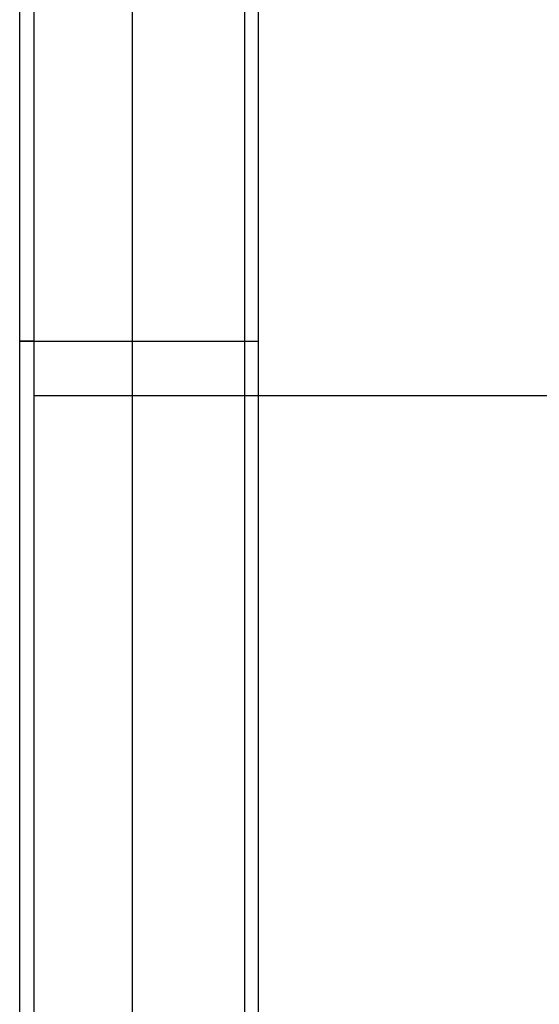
# Model space of a CAD drawing. Header units: millimetres. Extents: x -40 to 40, y -41.9 to 38.1.
# Tile 2 of 9: x -40 to -21.6, y -23.5 to 11.4. Entities that reach past the tile are written whole.
import ezdxf

# ---------------------------------------------------------------- set-up
doc = ezdxf.new("R2010")
doc.units = ezdxf.units.MM
doc.header["$MEASUREMENT"] = 0
doc.layers.add('Predefinito', color=5, linetype='Continuous')

msp = doc.modelspace()

# ---------------------------------------------------------------- linework, layer by layer
at = {"layer": 'Predefinito'}
for points in [[(-39.98374406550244, -41.40214297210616), (-39.98374406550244, 37.56534515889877)], [(-39.98348826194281, -41.40214297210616), (-39.98348826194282, 37.56534515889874)], [(-39.48374406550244, 37.56534515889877), (-39.48374406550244, -41.40214297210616)], [(-35.99948826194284, 33.58134515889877), (-35.99948826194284, -37.41814297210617)], [(-32.01548826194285, 29.5973451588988), (-32.01548826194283, -33.43414297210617)], [(-31.51574406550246, -33.43414297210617), (-31.51574406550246, 29.59734515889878)], [(-39.48374406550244, -1.918398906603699), (39.48374406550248, -1.918398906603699)], [(-31.51574406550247, -1.918398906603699), (-10.62, -1.918398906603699)]]:
    msp.add_lwpolyline(points, dxfattribs=at)
at = {"layer": 'Predefinito', "extrusion": (0, 1, 0)}
for points in [[(39.48374406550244, 0.0084569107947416), (39.50081462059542, 0.0087483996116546), (39.51786527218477, 0.0096225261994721), (39.53487613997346, 0.0110782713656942), (39.55182739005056, 0.0131139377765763), (39.56869925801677, 0.0157271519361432), (39.58547207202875, 0.0189148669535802), (39.60212627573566, 0.0226733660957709), (39.61864245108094, 0.026998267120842), (39.63500134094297, 0.0318845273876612), (39.65118387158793, 0.0373264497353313), (39.66717117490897, 0.0433176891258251), (39.68294461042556, 0.0498512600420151), (39.69848578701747, 0.0569195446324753), (39.71377658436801, 0.064514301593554), (39.72879917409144, 0.0726266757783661), (39.74353604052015, 0.0812472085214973), (39.75797000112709, 0.0903658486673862), (39.77208422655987, 0.0999719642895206), (39.78586226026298, 0.1100543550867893), (39.79928803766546, 0.1206012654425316), (39.81234590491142, 0.131600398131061), (39.82502063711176, 0.1430389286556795), (39.83729745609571, 0.1549035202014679), (39.8491620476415, 0.1671803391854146), (39.86060057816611, 0.1798550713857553), (39.87159971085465, 0.1929129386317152), (39.88214662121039, 0.2063387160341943), (39.89222901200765, 0.220116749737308), (39.90183512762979, 0.2342309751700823), (39.91095376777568, 0.2486649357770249), (39.91957430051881, 0.2634018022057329), (39.92768667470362, 0.2784243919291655), (39.9352814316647, 0.2937151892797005), (39.94234971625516, 0.3092563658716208), (39.94888328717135, 0.3250298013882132), (39.95487452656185, 0.3410171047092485), (39.96031644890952, 0.3571996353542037), (39.96520270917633, 0.3735585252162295), (39.9695276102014, 0.3900747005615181), (39.9732861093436, 0.4067289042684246), (39.97647382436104, 0.4235017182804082), (39.9790870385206, 0.4403735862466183), (39.98112270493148, 0.4573248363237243), (39.98257845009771, 0.4743357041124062), (39.98345257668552, 0.4913863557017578), (39.98374406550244, 0.5084569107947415)], [(39.98374406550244, 0.5084569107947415), (39.98348826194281, 0.5244487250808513)], [(39.98348826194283, 0.5244487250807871), (32.01548826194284, 249.5244487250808)], [(32.01548826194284, 249.5244487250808), (32.01464935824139, 249.5415251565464), (32.01322711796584, 249.558562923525), (32.01122320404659, 249.5755421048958), (32.00863995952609, 249.5924428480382), (32.00548040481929, 249.6092453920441), (32.00174823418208, 249.6259300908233), (31.99744781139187, 249.642477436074), (31.99258416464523, 249.6588680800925), (31.98716298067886, 249.6750828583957), (31.98119059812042, 249.6911028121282), (31.97467400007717, 249.7069092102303), (31.96762080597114, 249.7224835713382), (31.96003926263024, 249.7378076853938), (31.95193823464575, 249.7528636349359), (31.94332719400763, 249.7676338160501), (31.93421620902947, 249.782100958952), (31.92461593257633, 249.7962481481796), (31.91453758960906, 249.8100588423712), (31.9039929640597, 249.8235168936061), (31.89299438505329, 249.8366065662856), (31.88155471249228, 249.8493125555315), (31.8696873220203, 249.8616200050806), (31.85740608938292, 249.8735145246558), (31.84472537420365, 249.8849822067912), (31.8316600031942, 249.8960096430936), (31.81822525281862, 249.9065839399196), (31.80443683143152, 249.9166927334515), (31.79031086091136, 249.9263242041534), (31.77586385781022, 249.9354670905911), (31.7611127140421, 249.9441107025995), (31.7460746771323, 249.9522449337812), (31.73076733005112, 249.9598602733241), (31.71520857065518, 249.9669478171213), (31.69941659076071, 249.9734992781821), (31.68340985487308, 249.9795069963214), (31.66720707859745, 249.9849639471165), (31.6508272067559, 249.98986375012), (31.63428939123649, 249.99420067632), (31.61761296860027, 249.9979696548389), (31.60081743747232, 250.0011662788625), (31.58392243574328, 250.003786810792), (31.56694771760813, 250.005828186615), (31.54991313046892, 250.0072880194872), (31.5328385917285, 250.0081646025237), (31.51574406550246, 250.0084569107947)]]:
    msp.add_lwpolyline(points, dxfattribs=at)

doc.saveas('drawing.dxf')
